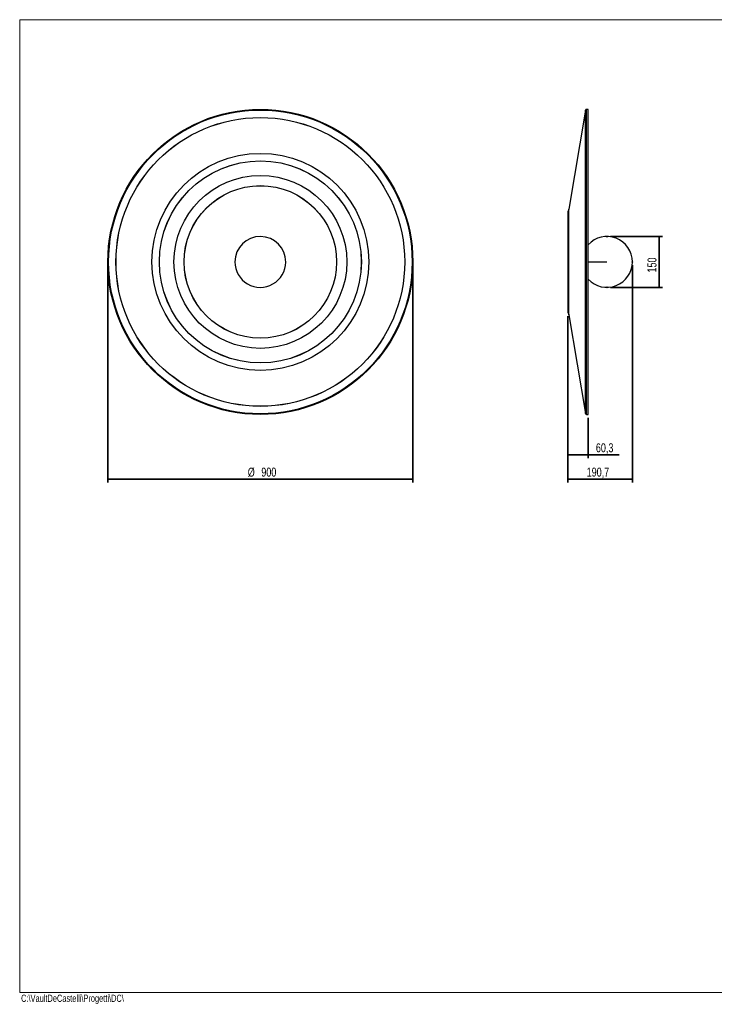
# Model space of a CAD drawing. Header units: millimetres. Extents: x 5 to 415, y 2 to 292.
# Tile 1 of 6: x 5 to 210, y 2 to 292. Entities that reach past the tile are written whole.
import ezdxf

# ---------------------------------------------------------------- set-up
doc = ezdxf.new("R2010")
doc.units = ezdxf.units.MM
doc.header["$PDSIZE"] = -1
doc.layers.add('CONTORNI', color=7, linetype='Continuous', lineweight=35)
doc.layers.add('SLD-0', color=179, linetype='Continuous')
doc.layers.add('TABELLA', color=7, linetype='Continuous')
doc.styles.add('SLDTEXTSTYLE0', font='TXT', dxfattribs={"width": 0.75})
doc.dimstyles.new('SLDDIMSTYLE0', dxfattribs={"dimtxt": 2.645833, "dimasz": 2, "dimexe": 0, "dimexo": 0.0625, "dimgap": 0.661458, "dimtad": 1, "dimdec": 1, "dimlfac": 10, "dimrnd": 1e-09, "dimzin": 12, "dimdsep": 46, "dimtxsty": 'SLDTEXTSTYLE0', "dimsah": 1, "dimcen": 0.09, "dimadec": 0, "dimazin": 3, "dimtfac": 1, "dimtdec": 1, "dimtofl": 0, "dimtmove": 0, "dimatfit": 3, "dimfxl": 0, "dimfrac": 2, "dimtolj": 1, "dimtzin": 12, "dimarcsym": 0})
doc.dimstyles.new('SLDDIMSTYLE1', dxfattribs={"dimtxt": 2.645833, "dimasz": 2, "dimexe": 0, "dimexo": 0.0625, "dimgap": 0.661458, "dimtad": 1, "dimdec": 1, "dimlfac": 10, "dimrnd": 1e-09, "dimzin": 12, "dimdsep": 46, "dimtxsty": 'SLDTEXTSTYLE0', "dimsah": 1, "dimcen": 0.09, "dimadec": 0, "dimazin": 3, "dimtfac": 1, "dimtdec": 1, "dimtmove": 0, "dimatfit": 0, "dimfxl": 0, "dimfrac": 2, "dimtolj": 1, "dimtzin": 12, "dimarcsym": 0})

# ---------------------------------------------------------------- blocks, each defined once
blk = doc.blocks.new('_D')
at = {"layer": 'CONTORNI'}
for p, q in [((31.03, 219.54), (31.03, 155.45)), ((121.03, 219.54), (121.03, 155.45)), ((31.03, 156.45), (121.03, 156.45))]:
    blk.add_line(p, q, dxfattribs=at)
for points in [[(31.03, 156.45), (33.03, 156.2), (33.03, 156.7)], [(121.03, 156.45), (119.03, 156.7), (119.03, 156.2)]]:
    blk.add_solid(points, dxfattribs=at)
at = {"layer": 'CONTORNI', "char_height": 2.646, "attachment_point": 1, "style": 'SLDTEXTSTYLE0'}
for s, insert in [('%%c', (72.32, 159.86)), ('900', (76.31, 159.86))]:
    blk.add_mtext(s, dxfattribs=dict(at, insert=insert))
blk = doc.blocks.new('_D_1')
at = {"layer": 'CONTORNI'}
for p, q in [((185.82, 219.54), (185.82, 155.45)), ((166.74, 204.54), (166.74, 155.45)), ((185.82, 156.45), (166.74, 156.45))]:
    blk.add_line(p, q, dxfattribs=at)
for points in [[(166.74, 156.45), (168.74, 156.2), (168.74, 156.7)], [(185.82, 156.45), (183.82, 156.7), (183.82, 156.2)]]:
    blk.add_solid(points, dxfattribs=at)
at = {"layer": 'CONTORNI', "insert": (172.33, 159.86), "char_height": 2.646, "attachment_point": 1, "style": 'SLDTEXTSTYLE0'}
blk.add_mtext('190,7', dxfattribs=at)
blk = doc.blocks.new('_D_2')
at = {"layer": 'CONTORNI'}
for p, q in [((179.32, 228.04), (194.69, 228.04)), ((193.69, 228.04), (193.69, 213.04)), ((179.32, 213.04), (194.69, 213.04))]:
    blk.add_line(p, q, dxfattribs=at)
for points in [[(193.69, 228.04), (193.44, 226.04), (193.94, 226.04)], [(193.69, 213.04), (193.94, 215.04), (193.44, 215.04)]]:
    blk.add_solid(points, dxfattribs=at)
at = {"layer": 'CONTORNI', "insert": (190.28, 217.42), "char_height": 2.646, "attachment_point": 1, "rotation": 90, "style": 'SLDTEXTSTYLE0'}
blk.add_mtext('150', dxfattribs=at)
blk = doc.blocks.new('_D_3')
at = {"layer": 'CONTORNI'}
for p, q in [((166.74, 204.54), (166.74, 162.63)), ((172.77, 174.54), (172.77, 162.63)), ((166.74, 163.63), (172.77, 163.63)), ((172.77, 163.63), (181.89, 163.63))]:
    blk.add_line(p, q, dxfattribs=at)
for points in [[(166.74, 163.63), (168.74, 163.38), (168.74, 163.88)], [(172.77, 163.63), (170.77, 163.88), (170.77, 163.38)]]:
    blk.add_solid(points, dxfattribs=at)
at = {"layer": 'CONTORNI', "insert": (175.05, 167.04), "char_height": 2.646, "attachment_point": 1, "style": 'SLDTEXTSTYLE0'}
blk.add_mtext('60,3', dxfattribs=at)

msp = doc.modelspace()

# ---------------------------------------------------------------- linework, layer by layer
at = {"color": 7, "linetype": 'Continuous', "lineweight": 25}
for p, q in [((171.939, 265.291), (167.058, 236.124)), ((171.939, 175.792), (171.939, 265.291)), ((172.775, 265.542), (172.235, 265.542)), ((172.235, 175.542), (172.235, 265.542)), ((172.775, 175.542), (172.775, 265.542)), ((167.045, 235.542), (166.745, 235.542)), ((166.745, 235.542), (166.745, 220.542)), ((167.045, 205.125), (167.045, 235.959)), ((167.058, 204.96), (167.058, 236.124)), ((166.745, 220.542), (166.745, 205.542)), ((167.045, 220.542), (166.745, 220.542)), ((166.745, 205.542), (167.045, 205.542)), ((167.058, 204.96), (171.939, 175.792)), ((76.028, 175.742), (76.028, 175.692)), ((172.235, 175.542), (172.775, 175.542))]:
    msp.add_line(p, q, dxfattribs=at)
at = {"color": 7, "linetype": 'Continuous', "lineweight": 25, "flags": 128}
msp.add_lwpolyline([(172.775, 220.562), (172.959, 220.563), (173.353, 220.564), (173.772, 220.566), (174.215, 220.567), (174.68, 220.568), (175.163, 220.569), (175.663, 220.57), (176.177, 220.571), (176.703, 220.571), (177.236, 220.572), (177.776, 220.572), (178.318, 220.572)], dxfattribs=at)
at = {"color": 7, "linetype": 'Continuous', "lineweight": 25}
for radius in [45, 44.85, 44.8, 42.605, 42.595, 32.005, 32.005, 29.805, 29.795, 25.505, 25.505, 22.505, 22.495]:
    msp.add_circle((76.028, 220.542), radius, dxfattribs=at)
for centre, radius, start, end in [((172.235, 265.242), 0.3, 90, 170.5), ((168.045, 235.959), 1, 170.5, 180), ((76.028, 220.542), 7.5, 359.77022, 179.77022), ((178.318, 220.542), 7.5, 222.3452, 137.6548), ((76.028, 220.542), 7.5, 179.77022, 359.77022), ((168.045, 205.125), 1, 180, 189.5), ((172.235, 175.842), 0.3, 189.5, 270)]:
    msp.add_arc(centre, radius, start, end, dxfattribs=at)
at = {"layer": 'CONTORNI'}
for p in [(178.318, 228.042), (185.818, 220.542), (178.318, 213.042)]:
    msp.add_point(p, dxfattribs=at)
at = {"layer": 'TABELLA', "color": 5, "linetype": 'Continuous', "lineweight": 18}
for p, q in [((414.98, 292), (5, 292)), ((5, 292), (5, 5)), ((5, 5), (415, 5))]:
    msp.add_line(p, q, dxfattribs=at)

# ---------------------------------------------------------------- texts
at = {"layer": 'SLD-0', "insert": (5.409, 4.381), "char_height": 2.11667, "attachment_point": 1, "style": 'SLDTEXTSTYLE0'}
msp.add_mtext('C:\\\\VaultDeCastelli\\\\Progetti\\\\DC\\\\', dxfattribs=at)

# ---------------------------------------------------------------- dimensions: what is measured, and where the dimension line sits
at = {"layer": 'CONTORNI'}
dim = msp.add_linear_dim(base=(193.694, 213.042), p1=(178.318, 228.042), p2=(178.318, 213.042), angle=90, dimstyle='SLDDIMSTYLE1', dxfattribs=at)
dim.commit()
dim.dimension.update_dxf_attribs({"geometry": '_D_2', "text_midpoint": (193.694, 220.349), "dimtype": 160})
dim = msp.add_linear_dim(base=(121.028, 156.448), p1=(31.028, 220.542), p2=(121.028, 220.542), text='%%c<>', dimstyle='SLDDIMSTYLE0', dxfattribs=at)
dim.commit()
dim.dimension.update_dxf_attribs({"geometry": '_D', "text_midpoint": (77.249, 156.448), "dimtype": 160})
for base, p1, p2, picture, middle in [((166.745, 156.448), (185.818, 220.542), (166.745, 205.542), '_D_1', (176.732, 156.448)), ((172.775, 163.632), (166.745, 205.542), (172.775, 175.542), '_D_3', (178.465, 163.632))]:
    dim = msp.add_linear_dim(base=base, p1=p1, p2=p2, dimstyle='SLDDIMSTYLE0', dxfattribs=at)
    dim.commit()
    dim.dimension.update_dxf_attribs({"geometry": picture, "text_midpoint": middle, "dimtype": 160})

doc.saveas('drawing.dxf')
